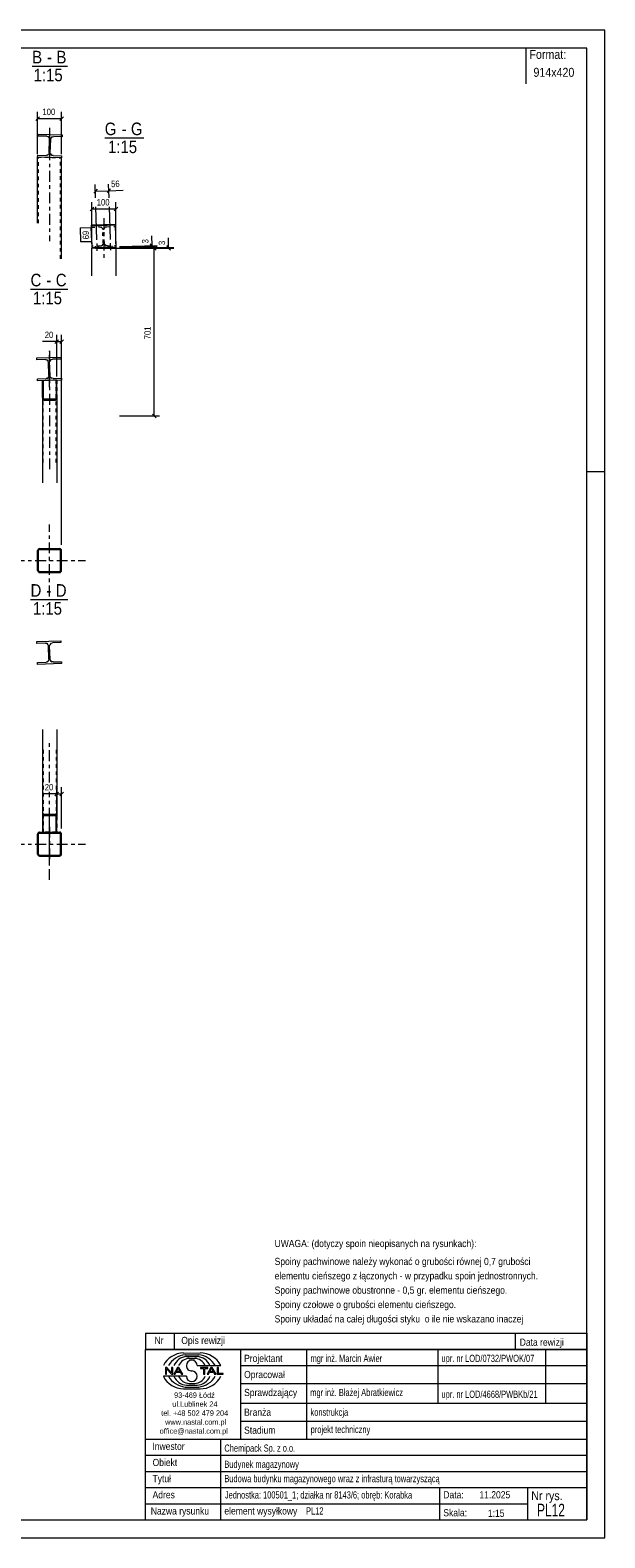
# Model space of a CAD drawing. Header units: millimetres. Extents: x 0 to 914, y 0 to 420.
# Tile 9 of 9: x 754 to 914, y 0 to 420. Entities that reach past the tile are written whole.
import ezdxf

# ---------------------------------------------------------------- set-up
doc = ezdxf.new("R2010")
doc.units = ezdxf.units.MM
for name, pattern in [('XKITLINE00', [0]), ('XKITLINE01', [4, 1, -1, 1, -1]), ('XKITLINE03', [6, 3, -1, 1, -1])]:
    doc.linetypes.add(name, pattern=pattern)
for name, color, linetype, lineweight in [('Arkusz rysunku', 3, 'Continuous', 0), ('Element', 2, 'Continuous', 0), ('Inny typ obiektu', 7, 'Continuous', 0), ('Wymiar', 4, 'Continuous', 0), ('Znak elementu', 2, 'Continuous', 0), ('Śruba', 3, 'Continuous', 0)]:
    doc.layers.add(name, color=color, linetype=linetype, lineweight=lineweight)
doc.styles.add('ARIAL', font='ARIAL.TTF')

msp = doc.modelspace()

# ---------------------------------------------------------------- linework, layer by layer
at = {"layer": 'Arkusz rysunku', "linetype": 'XKITLINE00', "lineweight": 0}
for p, q in [((914, 420), (0, 420)), ((914, 0), (914, 420)), ((909, 415), (5, 415)), ((909, 5), (909, 415)), ((914, 297), (909, 297)), ((5, 5), (909, 5)), ((0, 0), (914, 0))]:
    msp.add_line(p, q, dxfattribs=at)
at = {"layer": 'Element', "linetype": 'XKITLINE00', "lineweight": 0}
for p, q in [((756.16, 390.51), (756.17, 391.04)), ((756.16, 390.51), (756.17, 391.04)), ((756.17, 391.04), (762.84, 390.83)), ((756.17, 391.04), (762.84, 390.83)), ((762.84, 390.83), (762.82, 390.3)), ((762.84, 390.83), (762.82, 390.3)), ((758.52, 390.44), (756.16, 390.51)), ((758.52, 390.44), (756.16, 390.51)), ((758.52, 390.44), (758.83, 390.37)), ((758.52, 390.44), (758.83, 390.37)), ((759.18, 385.88), (759.3, 389.61)), ((759.18, 385.88), (759.3, 389.61)), ((759.24, 389.92), (759.3, 389.61)), ((759.24, 389.92), (759.3, 389.61)), ((759.51, 385.87), (759.63, 389.6)), ((759.51, 385.87), (759.63, 389.6)), ((759.63, 389.6), (759.7, 389.91)), ((759.63, 389.6), (759.7, 389.91)), ((760.15, 390.32), (760.45, 390.38)), ((760.15, 390.32), (760.45, 390.38)), ((762.82, 390.3), (760.45, 390.38)), ((762.82, 390.3), (760.45, 390.38)), ((755.97, 384.65), (755.99, 385.18)), ((755.97, 384.65), (755.99, 385.18)), ((762.63, 384.44), (755.97, 384.65)), ((762.63, 384.44), (755.97, 384.65)), ((755.98, 366.22), (755.98, 384.65)), ((755.99, 385.18), (758.35, 385.11)), ((755.99, 385.18), (758.35, 385.11)), ((758.66, 385.16), (758.35, 385.11)), ((758.66, 385.16), (758.35, 385.11)), ((759.18, 385.88), (759.11, 385.58)), ((759.18, 385.88), (759.11, 385.58)), ((759.56, 385.56), (759.51, 385.87)), ((759.56, 385.56), (759.51, 385.87)), ((760.29, 385.04), (759.98, 385.12)), ((760.29, 385.04), (759.98, 385.12)), ((760.29, 385.04), (762.65, 384.97)), ((760.29, 385.04), (762.65, 384.97)), ((762.65, 384.97), (762.63, 384.44)), ((762.65, 384.97), (762.63, 384.44)), ((762.63, 384.44), (762.65, 384.44)), ((762.65, 356.3), (762.65, 384.44)), ((777.58, 365.85), (770.92, 365.64)), ((777.59, 365.65), (770.92, 365.44)), ((770.92, 365.64), (770.92, 365.44)), ((770.92, 365.44), (771.11, 359.45)), ((777.58, 365.85), (777.59, 365.65)), ((777.59, 365.65), (777.77, 359.66)), ((771.11, 359.45), (777.77, 359.66)), ((771.11, 359.45), (771.12, 359.25)), ((771.12, 359.25), (777.78, 359.46)), ((771.12, 351.59), (771.12, 359.25)), ((771.12, 359.25), (771.12, 359.25)), ((771.12, 359.25), (771.12, 359.25)), ((777.77, 359.66), (777.78, 359.46)), ((777.78, 359.46), (777.78, 359.46)), ((777.78, 359.46), (777.78, 359.46)), ((777.78, 359.46), (777.78, 351.59)), ((755.78, 328.71), (762.44, 328.92)), ((755.78, 328.71), (762.44, 328.92)), ((755.79, 328.18), (755.78, 328.71)), ((755.79, 328.18), (755.78, 328.71)), ((758.16, 328.25), (755.79, 328.18)), ((758.16, 328.25), (755.79, 328.18)), ((758.16, 328.25), (758.47, 328.2)), ((758.16, 328.25), (758.47, 328.2)), ((758.91, 327.78), (758.98, 327.48)), ((758.91, 327.78), (758.98, 327.48)), ((759.32, 327.49), (759.37, 327.8)), ((759.32, 327.49), (759.37, 327.8)), ((759.79, 328.24), (760.09, 328.31)), ((759.79, 328.24), (760.09, 328.31)), ((762.46, 328.39), (760.09, 328.31)), ((762.46, 328.39), (760.09, 328.31)), ((762.44, 328.92), (762.46, 328.39)), ((762.44, 328.92), (762.46, 328.39)), ((759.1, 323.75), (758.98, 327.48)), ((759.1, 323.75), (758.98, 327.48)), ((759.1, 323.75), (759.05, 323.44)), ((759.1, 323.75), (759.05, 323.44)), ((759.43, 323.76), (759.32, 327.49)), ((759.43, 323.76), (759.32, 327.49)), ((759.5, 323.45), (759.43, 323.76)), ((759.5, 323.45), (759.43, 323.76)), ((755.96, 322.85), (758.33, 322.92)), ((755.96, 322.85), (758.33, 322.92)), ((755.98, 322.31), (755.96, 322.85)), ((755.98, 322.31), (755.96, 322.85)), ((762.64, 322.52), (755.98, 322.31)), ((762.64, 322.52), (755.98, 322.31)), ((757.31, 317.68), (757.31, 322.36)), ((757.31, 322.36), (757.51, 322.36)), ((757.31, 322.36), (757.51, 322.36)), ((757.31, 317.68), (757.31, 322.36)), ((757.51, 322.36), (757.51, 317.68)), ((757.51, 317.68), (757.51, 322.36)), ((758.63, 322.99), (758.33, 322.92)), ((758.63, 322.99), (758.33, 322.92)), ((760.26, 322.98), (759.95, 323.03)), ((760.26, 322.98), (759.95, 323.03)), ((760.26, 322.98), (762.62, 323.06)), ((760.26, 322.98), (762.62, 323.06)), ((761.31, 322.48), (761.11, 322.48)), ((761.11, 322.48), (761.11, 317.68)), ((761.31, 322.48), (761.11, 322.48)), ((761.11, 322.48), (761.11, 317.68)), ((761.31, 317.68), (761.31, 322.48)), ((761.31, 317.68), (761.31, 322.48)), ((762.62, 323.06), (762.64, 322.52)), ((762.62, 323.06), (762.64, 322.52)), ((757.31, 317.68), (757.34, 317.4)), ((757.31, 317.68), (757.34, 317.4)), ((757.31, 317.67), (757.31, 293.9)), ((757.52, 317.54), (757.51, 317.68)), ((757.52, 317.54), (757.51, 317.68)), ((757.56, 317.43), (757.52, 317.54)), ((757.56, 317.43), (757.52, 317.54)), ((757.55, 317.02), (757.71, 316.97)), ((757.55, 317.02), (757.71, 316.97)), ((757.63, 317.35), (757.56, 317.43)), ((757.63, 317.35), (757.56, 317.43)), ((757.71, 317.32), (757.63, 317.35)), ((757.71, 317.32), (757.63, 317.35)), ((757.71, 317.32), (760.91, 317.32)), ((757.71, 317.32), (760.91, 317.32)), ((757.71, 316.97), (760.91, 316.97)), ((757.71, 316.97), (760.91, 316.97)), ((760.98, 317.35), (760.91, 317.32)), ((760.98, 317.35), (760.91, 317.32)), ((760.91, 316.97), (761.06, 317.02)), ((760.91, 316.97), (761.06, 317.02)), ((761.05, 317.43), (760.98, 317.35)), ((761.05, 317.43), (760.98, 317.35)), ((761.09, 317.54), (761.05, 317.43)), ((761.09, 317.54), (761.05, 317.43)), ((761.11, 317.68), (761.09, 317.54)), ((761.11, 317.68), (761.09, 317.54)), ((761.28, 317.4), (761.31, 317.68)), ((761.28, 317.4), (761.31, 317.68)), ((761.31, 317.68), (761.31, 293.9)), ((756.01, 275.26), (755.97, 275.06)), ((756.01, 275.26), (755.97, 275.06)), ((755.97, 269.46), (755.97, 275.06)), ((755.97, 269.46), (755.97, 275.06)), ((756.24, 275.06), (756.26, 275.16)), ((756.24, 275.06), (756.26, 275.16)), ((756.24, 269.46), (756.24, 275.06)), ((756.24, 269.46), (756.24, 275.06)), ((756.26, 275.16), (756.32, 275.25)), ((756.26, 275.16), (756.32, 275.25)), ((756.51, 275.59), (756.3, 275.55)), ((756.51, 275.59), (756.3, 275.55)), ((756.32, 275.25), (756.4, 275.3)), ((756.32, 275.25), (756.4, 275.3)), ((756.4, 275.3), (756.51, 275.32)), ((756.4, 275.3), (756.51, 275.32)), ((756.51, 275.59), (762.11, 275.59)), ((756.51, 275.59), (762.11, 275.59)), ((756.51, 275.32), (762.11, 275.32)), ((756.51, 275.32), (762.11, 275.32)), ((762.31, 275.55), (762.11, 275.59)), ((762.31, 275.55), (762.11, 275.59)), ((762.11, 275.32), (762.21, 275.3)), ((762.11, 275.32), (762.21, 275.3)), ((762.21, 275.3), (762.29, 275.25)), ((762.21, 275.3), (762.29, 275.25)), ((762.29, 275.25), (762.35, 275.16)), ((762.29, 275.25), (762.35, 275.16)), ((762.35, 275.16), (762.37, 275.06)), ((762.35, 275.16), (762.37, 275.06)), ((762.37, 269.46), (762.37, 275.06)), ((762.37, 269.46), (762.37, 275.06)), ((762.64, 275.06), (762.6, 275.26)), ((762.64, 275.06), (762.6, 275.26)), ((762.64, 269.46), (762.64, 275.06)), ((762.64, 269.46), (762.64, 275.06)), ((755.97, 269.46), (756.01, 269.25)), ((755.97, 269.46), (756.01, 269.25)), ((756.26, 269.36), (756.24, 269.46)), ((756.26, 269.36), (756.24, 269.46)), ((756.32, 269.27), (756.26, 269.36)), ((756.32, 269.27), (756.26, 269.36)), ((756.3, 268.96), (756.51, 268.92)), ((756.3, 268.96), (756.51, 268.92)), ((756.4, 269.21), (756.32, 269.27)), ((756.4, 269.21), (756.32, 269.27)), ((756.51, 269.19), (756.4, 269.21)), ((756.51, 269.19), (756.4, 269.21)), ((756.51, 269.19), (762.11, 269.19)), ((756.51, 269.19), (762.11, 269.19)), ((756.51, 268.92), (762.11, 268.92)), ((756.51, 268.92), (762.11, 268.92)), ((762.21, 269.21), (762.11, 269.19)), ((762.21, 269.21), (762.11, 269.19)), ((762.11, 268.92), (762.31, 268.96)), ((762.11, 268.92), (762.31, 268.96)), ((762.29, 269.27), (762.21, 269.21)), ((762.29, 269.27), (762.21, 269.21)), ((762.35, 269.36), (762.29, 269.27)), ((762.35, 269.36), (762.29, 269.27)), ((762.37, 269.46), (762.35, 269.36)), ((762.37, 269.46), (762.35, 269.36)), ((762.6, 269.25), (762.64, 269.46)), ((762.6, 269.25), (762.64, 269.46)), ((755.78, 249.71), (762.44, 249.92)), ((755.78, 249.71), (762.44, 249.92)), ((755.79, 249.18), (755.78, 249.71)), ((755.79, 249.18), (755.78, 249.71)), ((758.16, 249.26), (755.79, 249.18)), ((758.16, 249.26), (755.79, 249.18)), ((758.16, 249.26), (758.47, 249.2)), ((758.16, 249.26), (758.47, 249.2)), ((758.91, 248.78), (758.98, 248.48)), ((758.91, 248.78), (758.98, 248.48)), ((759.1, 244.75), (758.98, 248.48)), ((759.1, 244.75), (758.98, 248.48)), ((759.32, 248.49), (759.37, 248.8)), ((759.32, 248.49), (759.37, 248.8)), ((759.43, 244.76), (759.32, 248.49)), ((759.43, 244.76), (759.32, 248.49)), ((759.79, 249.25), (760.09, 249.32)), ((759.79, 249.25), (760.09, 249.32)), ((762.46, 249.39), (760.09, 249.32)), ((762.46, 249.39), (760.09, 249.32)), ((762.44, 249.92), (762.46, 249.39)), ((762.44, 249.92), (762.46, 249.39)), ((755.96, 243.85), (758.33, 243.92)), ((755.96, 243.85), (758.33, 243.92)), ((755.98, 243.32), (755.96, 243.85)), ((755.98, 243.32), (755.96, 243.85)), ((758.63, 243.99), (758.33, 243.92)), ((758.63, 243.99), (758.33, 243.92)), ((759.1, 244.75), (759.05, 244.44)), ((759.1, 244.75), (759.05, 244.44)), ((759.5, 244.46), (759.43, 244.76)), ((759.5, 244.46), (759.43, 244.76)), ((760.26, 243.99), (759.95, 244.04)), ((760.26, 243.99), (759.95, 244.04)), ((760.26, 243.99), (762.62, 244.06)), ((760.26, 243.99), (762.62, 244.06)), ((762.62, 244.06), (762.64, 243.53)), ((762.62, 244.06), (762.64, 243.53)), ((762.64, 243.53), (755.98, 243.32)), ((762.64, 243.53), (755.98, 243.32)), ((757.31, 225.17), (757.31, 200.9)), ((761.31, 225.17), (761.31, 200.9)), ((757.71, 201.61), (757.55, 201.56)), ((757.71, 201.61), (757.55, 201.56)), ((757.71, 201.61), (760.91, 201.61)), ((757.71, 201.61), (760.91, 201.61)), ((761.06, 201.56), (760.91, 201.61)), ((761.06, 201.56), (760.91, 201.61)), ((757.34, 201.17), (757.31, 200.9)), ((757.34, 201.17), (757.31, 200.9)), ((757.31, 200.9), (757.31, 196.59)), ((757.31, 200.9), (757.31, 196.59)), ((757.51, 200.9), (757.52, 201.04)), ((757.51, 200.9), (757.52, 201.04)), ((757.51, 196.59), (757.51, 200.9)), ((757.51, 196.59), (757.51, 200.9)), ((757.52, 201.04), (757.56, 201.15)), ((757.52, 201.04), (757.56, 201.15)), ((757.56, 201.15), (757.63, 201.23)), ((757.56, 201.15), (757.63, 201.23)), ((757.63, 201.23), (757.71, 201.26)), ((757.63, 201.23), (757.71, 201.26)), ((757.71, 201.26), (760.91, 201.26)), ((757.71, 201.26), (760.91, 201.26)), ((760.91, 201.26), (760.98, 201.23)), ((760.91, 201.26), (760.98, 201.23)), ((760.98, 201.23), (761.05, 201.15)), ((760.98, 201.23), (761.05, 201.15)), ((761.05, 201.15), (761.09, 201.04)), ((761.05, 201.15), (761.09, 201.04)), ((761.09, 201.04), (761.11, 200.9)), ((761.09, 201.04), (761.11, 200.9)), ((761.11, 200.9), (761.11, 196.59)), ((761.11, 196.59), (761.11, 200.9)), ((761.31, 200.9), (761.28, 201.17)), ((761.31, 200.9), (761.28, 201.17)), ((761.31, 196.59), (761.31, 200.9)), ((761.31, 196.59), (761.31, 200.9)), ((756.01, 196.26), (755.97, 196.06)), ((756.01, 196.26), (755.97, 196.06)), ((755.97, 190.46), (755.97, 196.06)), ((755.97, 190.46), (755.97, 196.06)), ((756.24, 196.06), (756.26, 196.16)), ((756.24, 196.06), (756.26, 196.16)), ((756.24, 190.46), (756.24, 196.06)), ((756.24, 190.46), (756.24, 196.06)), ((756.26, 196.16), (756.32, 196.25)), ((756.26, 196.16), (756.32, 196.25)), ((756.51, 196.59), (756.3, 196.55)), ((756.51, 196.59), (756.3, 196.55)), ((756.32, 196.25), (756.4, 196.31)), ((756.32, 196.25), (756.4, 196.31)), ((756.4, 196.31), (756.51, 196.33)), ((756.4, 196.31), (756.51, 196.33)), ((756.51, 196.59), (762.11, 196.59)), ((756.51, 196.59), (762.11, 196.59)), ((756.51, 196.33), (762.11, 196.33)), ((756.51, 196.33), (762.11, 196.33)), ((757.31, 196.59), (757.51, 196.59)), ((757.31, 196.59), (757.51, 196.59)), ((761.11, 196.59), (761.31, 196.59)), ((761.11, 196.59), (761.31, 196.59)), ((762.31, 196.55), (762.11, 196.59)), ((762.31, 196.55), (762.11, 196.59)), ((762.11, 196.33), (762.21, 196.31)), ((762.11, 196.33), (762.21, 196.31)), ((762.21, 196.31), (762.29, 196.25)), ((762.21, 196.31), (762.29, 196.25)), ((762.29, 196.25), (762.35, 196.16)), ((762.29, 196.25), (762.35, 196.16)), ((762.35, 196.16), (762.37, 196.06)), ((762.35, 196.16), (762.37, 196.06)), ((762.37, 190.46), (762.37, 196.06)), ((762.37, 190.46), (762.37, 196.06)), ((762.64, 196.06), (762.6, 196.26)), ((762.64, 196.06), (762.6, 196.26)), ((762.64, 190.46), (762.64, 196.06)), ((762.64, 190.46), (762.64, 196.06)), ((755.97, 190.46), (756.01, 190.26)), ((755.97, 190.46), (756.01, 190.26)), ((756.26, 190.36), (756.24, 190.46)), ((756.26, 190.36), (756.24, 190.46)), ((756.32, 190.27), (756.26, 190.36)), ((756.32, 190.27), (756.26, 190.36)), ((756.3, 189.97), (756.51, 189.93)), ((756.3, 189.97), (756.51, 189.93)), ((756.4, 190.21), (756.32, 190.27)), ((756.4, 190.21), (756.32, 190.27)), ((756.51, 190.19), (756.4, 190.21)), ((756.51, 190.19), (756.4, 190.21)), ((756.51, 190.19), (762.11, 190.19)), ((756.51, 190.19), (762.11, 190.19)), ((756.51, 189.93), (762.11, 189.93)), ((756.51, 189.93), (762.11, 189.93)), ((762.21, 190.21), (762.11, 190.19)), ((762.21, 190.21), (762.11, 190.19)), ((762.11, 189.93), (762.31, 189.97)), ((762.11, 189.93), (762.31, 189.97)), ((762.29, 190.27), (762.21, 190.21)), ((762.29, 190.27), (762.21, 190.21)), ((762.35, 190.36), (762.29, 190.27)), ((762.35, 190.36), (762.29, 190.27)), ((762.37, 190.46), (762.35, 190.36)), ((762.37, 190.46), (762.35, 190.36)), ((762.6, 190.26), (762.64, 190.46)), ((762.6, 190.26), (762.64, 190.46))]:
    msp.add_line(p, q, dxfattribs=at)
at = {"layer": 'Element', "linetype": 'XKITLINE03', "lineweight": 0}
for p, q in [((759.32, 392.79), (759.31, 361.26)), ((759.4, 387.74), (759.4, 387.74)), ((774.45, 367.6), (774.45, 356.55)), ((774.35, 362.55), (774.35, 362.55)), ((759.31, 320.51), (759.31, 330.67)), ((759.31, 330.67), (759.31, 296.73)), ((759.21, 325.62), (759.21, 325.62)), ((759.31, 262.26), (759.31, 282.26)), ((749.31, 272.26), (769.31, 272.26)), ((759.21, 246.62), (759.21, 246.62)), ((759.31, 210.38), (759.31, 222.34)), ((759.31, 188.34), (759.31, 207.86)), ((759.31, 183.26), (759.31, 203.26)), ((759.31, 198.07), (759.31, 188.34)), ((749.31, 193.26), (769.31, 193.26))]:
    msp.add_line(p, q, dxfattribs=at)
at = {"layer": 'Element', "linetype": 'XKITLINE01', "lineweight": 0}
for p, q in [((755.98, 384.65), (762.63, 384.44)), ((756.25, 384.64), (756.25, 384.64)), ((756.25, 366.22), (756.25, 384.64)), ((762.38, 356.3), (762.39, 384.45)), ((770.92, 365.44), (770.93, 365.11)), ((777.59, 365.65), (777.6, 365.32)), ((770.93, 365.11), (773.3, 365.19)), ((773.3, 365.19), (773.61, 365.13)), ((774.05, 364.71), (774.12, 364.41)), ((774.24, 360.68), (774.12, 364.41)), ((774.46, 364.42), (774.51, 364.73)), ((774.57, 360.69), (774.46, 364.42)), ((774.93, 365.18), (775.23, 365.25)), ((775.23, 365.25), (777.6, 365.32)), ((773.47, 359.85), (771.1, 359.78)), ((771.1, 359.78), (771.11, 359.45)), ((771.12, 359.25), (771.16, 359.25)), ((777.78, 359.46), (771.16, 359.25)), ((771.38, 359.26), (771.38, 359.26)), ((773.77, 359.92), (773.47, 359.85)), ((774.24, 360.68), (774.19, 360.37)), ((774.64, 360.39), (774.57, 360.69)), ((775.4, 359.92), (775.09, 359.97)), ((775.4, 359.92), (777.76, 359.99)), ((777.5, 359.45), (777.44, 359.45)), ((777.52, 359.45), (777.5, 359.45)), ((777.52, 359.45), (777.52, 359.45)), ((777.76, 359.99), (777.77, 359.66)), ((761.31, 322.48), (757.31, 322.36)), ((757.31, 322.36), (757.31, 317.67)), ((761.11, 322.48), (757.51, 322.36)), ((757.51, 299.57), (757.51, 322.36)), ((761.11, 299.57), (761.11, 322.48)), ((761.31, 322.48), (761.31, 317.68)), ((757.51, 219.51), (757.51, 196.59)), ((761.11, 219.51), (761.11, 196.59)), ((757.31, 200.9), (757.31, 196.59)), ((761.31, 200.9), (761.31, 196.59)), ((757.31, 196.59), (761.31, 196.59)), ((761.11, 196.59), (757.51, 196.59))]:
    msp.add_line(p, q, dxfattribs=at)
at = {"layer": 'Element', "linetype": 'XKITLINE00', "lineweight": 0}
for centre, radius, start, end in [((758.5, 389.64), 0.8, 20.6923, 65.6923), ((758.5, 389.64), 0.8, 20.6923, 65.6923), ((760.43, 389.58), 0.8, 110.6923, 155.6923), ((760.43, 389.58), 0.8, 110.6923, 155.6923), ((758.38, 385.91), 0.8, 290.6923, 335.6923), ((758.38, 385.91), 0.8, 290.6923, 335.6923), ((760.31, 385.84), 0.8, 200.6923, 245.6923), ((760.31, 385.84), 0.8, 200.6923, 245.6923), ((758.18, 327.45), 0.8, 24.3077, 69.3077), ((758.18, 327.45), 0.8, 24.3077, 69.3077), ((760.12, 327.51), 0.8, 114.3077, 159.3077), ((760.12, 327.51), 0.8, 114.3077, 159.3077), ((758.3, 323.72), 0.8, 294.3077, 339.3077), ((758.3, 323.72), 0.8, 294.3077, 339.3077), ((760.23, 323.78), 0.8, 204.3077, 249.3077), ((760.23, 323.78), 0.8, 204.3077, 249.3077), ((757.98, 317.52), 0.658, 189.9256, 228.987), ((757.98, 317.52), 0.658, 189.9256, 228.987), ((760.63, 317.52), 0.658, 311.0138, 350.0751), ((760.63, 317.52), 0.658, 311.0138, 350.0751), ((756.51, 275.06), 0.533, 112.5, 157.5), ((756.51, 275.06), 0.533, 112.5, 157.5), ((762.11, 275.06), 0.533, 22.5, 67.5), ((762.11, 275.06), 0.533, 22.5, 67.5), ((756.51, 269.46), 0.533, 202.5, 247.5), ((756.51, 269.46), 0.533, 202.5, 247.5), ((762.11, 269.46), 0.533, 292.5, 337.5), ((762.11, 269.46), 0.533, 292.5, 337.5), ((758.18, 248.46), 0.8, 24.3077, 69.3077), ((758.18, 248.46), 0.8, 24.3077, 69.3077), ((760.12, 248.52), 0.8, 114.3077, 159.3077), ((760.12, 248.52), 0.8, 114.3077, 159.3077), ((758.3, 244.72), 0.8, 294.3077, 339.3077), ((758.3, 244.72), 0.8, 294.3077, 339.3077), ((760.23, 244.79), 0.8, 204.3077, 249.3077), ((760.23, 244.79), 0.8, 204.3077, 249.3077), ((757.99, 201.06), 0.658, 131.0134, 170.0748), ((757.99, 201.06), 0.658, 131.0134, 170.0748), ((760.63, 201.06), 0.658, 9.9252, 48.9866), ((760.63, 201.06), 0.658, 9.9252, 48.9866), ((756.51, 196.06), 0.533, 112.5, 157.5), ((756.51, 196.06), 0.533, 112.5, 157.5), ((762.11, 196.06), 0.533, 22.5, 67.5), ((762.11, 196.06), 0.533, 22.5, 67.5), ((756.51, 190.46), 0.533, 202.5, 247.5), ((756.51, 190.46), 0.533, 202.5, 247.5), ((762.11, 190.46), 0.533, 292.5, 337.5), ((762.11, 190.46), 0.533, 292.5, 337.5)]:
    msp.add_arc(centre, radius, start, end, dxfattribs=at)
at = {"layer": 'Element', "linetype": 'XKITLINE01', "lineweight": 0}
for centre, start, end in [((773.32, 364.39), 24.3077, 69.3077), ((775.26, 364.45), 114.3077, 159.3077), ((773.44, 360.65), 294.3077, 339.3077), ((775.37, 360.71), 204.3077, 249.3077)]:
    msp.add_arc(centre, 0.8, start, end, dxfattribs=at)
at = {"layer": 'Inny typ obiektu', "linetype": 'XKITLINE00', "lineweight": 0}
for p, q in [((892, 415), (892, 405)), ((754.46, 410), (764.34, 410)), ((774.68, 390), (785.6, 390)), ((754.01, 347.88), (764.41, 347.88)), ((754.01, 261.42), (764.41, 261.42)), ((786, 57), (786, 52.5)), ((786, 57), (909, 57)), ((794, 57), (794, 52.5)), ((889, 57), (889, 52.5)), ((909, 57), (909, 52.5)), ((909, 52.5), (786, 52.5)), ((786, 5), (786, 52.5)), ((786, 52.5), (909, 52.5)), ((796.62, 51.49), (801.23, 51.5)), ((797.07, 50.99), (800.86, 51)), ((797.46, 50.49), (800.45, 50.49)), ((812.5, 52.5), (812.5, 27.5)), ((831, 27.5), (831, 52.5)), ((867.5, 52.5), (867.5, 37.5)), ((897.5, 52.5), (897.5, 37.5)), ((909, 52.5), (909, 5)), ((791.93, 47.44), (791.57, 47.44)), ((791.57, 47.44), (791.57, 45.56)), ((791.9, 47.04), (793.29, 45.56)), ((791.9, 45.56), (791.9, 47.04)), ((793.31, 45.96), (791.93, 47.44)), ((793.65, 47.44), (793.31, 47.44)), ((793.31, 47.44), (793.31, 45.96)), ((793.65, 45.56), (793.65, 47.44)), ((794.96, 47.44), (793.94, 45.56)), ((794.71, 46.33), (795.14, 47.24)), ((795.6, 46.33), (794.71, 46.33)), ((795.33, 47.44), (794.96, 47.44)), ((795.14, 47.24), (795.6, 46.33)), ((796.41, 45.56), (795.33, 47.44)), ((798.2, 49.98), (799.73, 49.99)), ((800.42, 47.99), (806.98, 47.99)), ((803.43, 47.44), (801.34, 47.44)), ((801.34, 47.44), (801.34, 47.22)), ((801.34, 47.22), (802.21, 47.22)), ((802.21, 47.22), (802.21, 45.56)), ((802.56, 45.56), (802.56, 47.22)), ((802.56, 47.22), (803.43, 47.22)), ((804.21, 47.44), (803.2, 45.56)), ((803.43, 47.22), (803.43, 47.44)), ((803.96, 46.33), (804.39, 47.24)), ((804.86, 46.33), (803.96, 46.33)), ((804.59, 47.44), (804.21, 47.44)), ((804.4, 47.24), (804.39, 47.24)), ((804.4, 47.24), (804.86, 46.33)), ((805.67, 45.56), (804.59, 47.44)), ((806.36, 47.44), (806.01, 47.44)), ((806.01, 47.44), (806.01, 45.56)), ((806.36, 45.78), (806.36, 47.44)), ((812.5, 48), (909, 48)), ((797.43, 45.01), (791, 45.01)), ((791.57, 45.56), (791.9, 45.56)), ((793.29, 45.56), (793.65, 45.56)), ((793.94, 45.56), (794.31, 45.56)), ((794.31, 45.56), (794.61, 46.13)), ((794.61, 46.13), (795.71, 46.13)), ((795.71, 46.13), (796.02, 45.56)), ((796.02, 45.56), (796.41, 45.56)), ((797.07, 42.01), (800.86, 42)), ((797.46, 42.51), (800.45, 42.51)), ((798.2, 43.02), (799.73, 43.01)), ((802.21, 45.56), (802.56, 45.56)), ((803.2, 45.56), (803.57, 45.56)), ((803.57, 45.56), (803.86, 46.13)), ((803.86, 46.13), (804.96, 46.13)), ((804.96, 46.13), (805.27, 45.56)), ((805.27, 45.56), (805.67, 45.56)), ((806.01, 45.56), (807.66, 45.56)), ((807.66, 45.78), (806.36, 45.78)), ((807.66, 45.56), (807.66, 45.78)), ((812.5, 43), (909, 43)), ((796.62, 41.51), (801.23, 41.5)), ((812.5, 37.5), (909, 37.5)), ((812.5, 32.5), (909, 32.5)), ((786, 27.5), (909, 27.5)), ((807, 5), (807, 27.5)), ((786, 23), (909, 23)), ((786, 18.5), (909, 18.5)), ((786, 14), (909, 14)), ((868, 5), (868, 14)), ((892.5, 5), (892.5, 14)), ((786, 9.5), (892.5, 9.5)), ((786, 5), (909, 5))]:
    msp.add_line(p, q, dxfattribs=at)
for centre, radius, start, end in [((796.72, 45.08), 6.42, 90.8317, 153.0136), ((797.67, 45), 6.02, 95.7347, 150.2266), ((797.7, 46.42), 4.07, 93.3428, 157.3393), ((800.22, 46.41), 4.08, 22.7023, 86.7527), ((800.24, 44.98), 6.04, 29.8256, 84.1252), ((801.25, 45.07), 6.43, 27.0191, 90.199), ((798.33, 46.6), 3.38, 92.229, 155.8008), ((798.92, 47.99), 1.49, 0.0741, 179.9259), ((798.92, 47.99), 1.49, 179.9259, 270), ((798.92, 45), 1.49, 0.0741, 90), ((799.59, 46.6), 3.39, 24.2351, 87.5913), ((796.72, 47.92), 6.42, 206.9864, 269.1683), ((797.67, 48), 6.02, 209.7734, 264.2653), ((797.7, 46.58), 4.07, 202.6607, 266.6572), ((798.33, 46.4), 3.38, 204.1992, 267.771), ((798.92, 45.01), 1.49, 180.0741, 359.9259), ((799.59, 46.4), 3.39, 272.4087, 335.7649), ((800.22, 46.59), 4.08, 273.2473, 337.2977), ((800.24, 48.02), 6.04, 275.8748, 330.1744), ((801.25, 47.93), 6.43, 269.801, 332.9809)]:
    msp.add_arc(centre, radius, start, end, dxfattribs=at)
at = {"layer": 'Wymiar', "linetype": 'XKITLINE00', "lineweight": 0}
for p, q in [((756.48, 395.89), (755.46, 394.87)), ((755.97, 385.44), (755.97, 397.24)), ((755.97, 395.38), (762.65, 395.38)), ((763.16, 395.89), (762.14, 394.87)), ((762.65, 385.44), (762.65, 397.24)), ((772.58, 375.67), (771.59, 374.62)), ((772.14, 373.31), (772.03, 377.01)), ((772.09, 375.15), (775.82, 375.27)), ((776.31, 375.79), (775.32, 374.74)), ((775.88, 373.31), (775.76, 377.12)), ((775.82, 375.27), (779.84, 375.39)), ((775.82, 375.27), (779.84, 375.39)), ((771.62, 370.7), (770.6, 369.68)), ((771.11, 360.46), (771.11, 372.05)), ((771.11, 370.19), (777.78, 370.19)), ((772.51, 361.56), (772.22, 370.79)), ((776.24, 361.68), (775.96, 370.79)), ((778.29, 370.7), (777.27, 369.68)), ((777.78, 360.46), (777.78, 372.05)), ((787.85, 359.97), (787.77, 362.66)), ((787.85, 359.97), (787.77, 362.66)), ((792.45, 359.46), (792.45, 362.14)), ((792.45, 359.46), (792.45, 362.14)), ((772.12, 359.25), (789.89, 359.25)), ((772.12, 359.25), (793.89, 359.25)), ((778.77, 359.69), (789.29, 360.02)), ((778.78, 359.49), (789.3, 359.82)), ((778.78, 359.46), (793.89, 359.46)), ((787.33, 360.47), (788.38, 359.48)), ((787.33, 360.27), (788.38, 359.28)), ((787.86, 359.77), (787.85, 359.97)), ((787.94, 359.76), (788.96, 358.74)), ((788.45, 312.52), (788.45, 359.25)), ((791.94, 359.97), (792.96, 358.95)), ((791.94, 359.76), (792.96, 358.74)), ((792.45, 359.25), (792.45, 359.46)), ((761.31, 333.26), (757.29, 333.26)), ((761.31, 333.26), (757.29, 333.26)), ((761.82, 333.77), (760.8, 332.75)), ((761.31, 323.48), (761.31, 335.12)), ((761.31, 333.26), (762.64, 333.26)), ((763.15, 333.77), (762.13, 332.75)), ((762.64, 276.59), (762.64, 335.12)), ((778.78, 312.52), (789.89, 312.52)), ((787.94, 313.03), (788.96, 312.01)), ((761.31, 207.26), (757.29, 207.26)), ((761.31, 207.26), (757.29, 207.26)), ((761.82, 207.77), (760.8, 206.75)), ((761.31, 197.59), (761.31, 209.12)), ((761.31, 207.26), (762.64, 207.26)), ((763.15, 207.77), (762.13, 206.75)), ((762.64, 197.59), (762.64, 209.12))]:
    msp.add_line(p, q, dxfattribs=at)
at = {"layer": 'Znak elementu', "linetype": 'XKITLINE00', "lineweight": 0}
for p, q in [((767.84, 364.95), (770.83, 365.04)), ((767.84, 364.95), (767.96, 361.08)), ((770.83, 365.04), (770.96, 361.17)), ((767.96, 361.08), (770.96, 361.17))]:
    msp.add_line(p, q, dxfattribs=at)
at = {"layer": 'Śruba', "linetype": 'XKITLINE00', "lineweight": 0}
for p, q in [((772.12, 359.28), (772.1, 359.81)), ((772.61, 358.56), (772.54, 360.56)), ((773.05, 359.31), (773.03, 359.84)), ((775.85, 359.4), (775.83, 359.93)), ((776.34, 358.68), (776.28, 360.68)), ((776.78, 359.43), (776.77, 359.96))]:
    msp.add_line(p, q, dxfattribs=at)

# ---------------------------------------------------------------- texts
at = {"layer": 'Inny typ obiektu', "style": 'ARIAL'}
for s, height, width, p in [('B', 3.5, 0.85, (754.46, 410.75)), ('-', 3.5, 0.85, (758.63, 410.75)), ('B', 3.5, 0.85, (761.23, 410.75)), ('Format:', 2.5, 0.85, (893, 412)), ('1:15', 3.5, 0.85, (754.86, 405.75)), ('914x420', 2.5, 0.85, (894.11, 407)), ('G', 3.5, 0.85, (774.68, 390.75)), ('-', 3.5, 0.85, (779.36, 390.75)), ('G', 3.5, 0.85, (781.97, 390.75)), ('1:15', 3.5, 0.85, (775.6, 385.75)), ('C', 3.5, 0.85, (754.01, 348.63)), ('-', 3.5, 0.85, (758.43, 348.63)), ('C', 3.5, 0.85, (761.04, 348.63)), ('1:15', 3.5, 0.85, (754.67, 343.63)), ('D', 3.5, 0.85, (754.01, 262.17)), ('D', 3.5, 0.85, (761.04, 262.17)), ('1:15', 3.5, 0.85, (754.67, 257.17)), ('-', 3.5, 0.85, (758.43, 262.17)), ('UWAGA: (dotyczy spoin nieopisanych na rysunkach):', 2, 0.85, (822, 81)), ('Spoiny pachwinowe należy wykonać o grubości równej 0,7 grubości', 2, 0.85, (822, 76)), ('elementu cieńszego z łączonych - w przypadku spoin jednostronnych.', 2, 0.85, (822, 72)), ('Spoiny pachwinowe obustronne - 0,5 gr. elementu cieńszego.', 2, 0.85, (822, 68)), ('Spoiny czołowe o grubości elementu cieńszego.', 2, 0.85, (822, 64)), ('Spoiny układać na całej długości styku  o ile nie wskazano inaczej', 2, 0.85, (822, 60)), ('Nr', 2, 0.85, (788.54, 54)), ('Opis rewizji', 2, 0.85, (796, 54)), ('Data rewizji', 2, 0.85, (890.28, 53.5)), ('Projektant', 2, 0.85, (813.5, 49)), ('mgr inż. Marcin Awier', 2, 0.68, (832, 49)), ('upr. nr LOD/0732/PWOK/07', 2, 0.68, (868.5, 49)), ('Opracował', 2, 0.85, (813.5, 44.5)), ('ul.Lublinek 24', 1.5, 0.85, (793.5, 36.5)), ('93-469 Łódź', 1.5, 0.85, (794, 39)), ('Sprawdzający', 2, 0.85, (813.5, 39.5)), ('mgr inż. Błażej Abratkiewicz', 2, 0.68, (831.94, 39.5)), ('upr. nr LOD/4668/PWBKb/21', 2, 0.68, (868.5, 39)), ('tel. +48 502 479 204', 1.5, 0.85, (790.41, 34)), ('Branża', 2, 0.85, (813.5, 34)), ('konstrukcja', 2, 0.68, (832, 34)), ('office@nastal.com.pl', 1.5, 0.85, (790, 29)), ('www.nastal.com.pl', 1.5, 0.85, (791.5, 31.5)), ('Stadium', 2, 0.85, (813.5, 29)), ('projekt techniczny', 2, 0.68, (832.04, 29.19)), ('Inwestor', 2, 0.85, (787.96, 24.5)), ('Chemipack Sp. z o.o.', 2, 0.68, (808, 24)), ('Obiekt', 2, 0.85, (788, 20)), ('Budynek magazynowy', 2, 0.68, (808, 19.5)), ('Tytuł', 2, 0.85, (788, 15.5)), ('Budowa budynku magazynowego wraz z infrasturą towarzyszącą', 2, 0.68, (808, 15.5)), ('Adres', 2, 0.85, (788, 11)), ('Jednostka: 100501_1; działka nr 8143/6; obręb: Korabka', 2, 0.68, (808.16, 10.96)), ('Data:', 2, 0.85, (869, 11)), ('11.2025', 2, 0.85, (879.06, 11)), ('Nr rys.', 2.5, 0.85, (893.5, 10.5)), ('Nazwa rysunku', 2, 0.85, (787.5, 6.5)), ('element wysyłkowy', 2, 0.85, (808, 6.5)), ('PL12', 2, 0.68, (830.75, 6.5)), ('PL12', 3.5, 0.68, (895.11, 6)), ('Skala:', 2, 0.85, (869, 6)), ('1:15', 2, 0.85, (881.42, 5.85))]:
    msp.add_text(s, height=height, dxfattribs=dict(at, width=width)).set_placement(p)
at = {"layer": 'Wymiar', "style": 'ARIAL', "width": 0.85}
for s, p in [('100', (757.31, 396.34)), ('100', (772.44, 371.15)), ('20', (757.96, 334.22)), ('20', (757.96, 208.22))]:
    msp.add_text(s, height=1.8, dxfattribs=at).set_placement(p)
for s, rotation, p in [('56', 1.7991, (776.46, 376.25)), ('3', 91.805, (786.87, 360.62)), ('3', 90.0002, (791.49, 360.13)), ('701', 90.0002, (787.49, 333.88))]:
    msp.add_text(s, height=1.8, rotation=rotation, dxfattribs=at).set_placement(p)
at = {"layer": 'Znak elementu', "style": 'ARIAL', "width": 0.85}
msp.add_text('69', height=1.8, rotation=91.805, dxfattribs=at).set_placement((770.34, 361.75))

doc.saveas('drawing.dxf')
